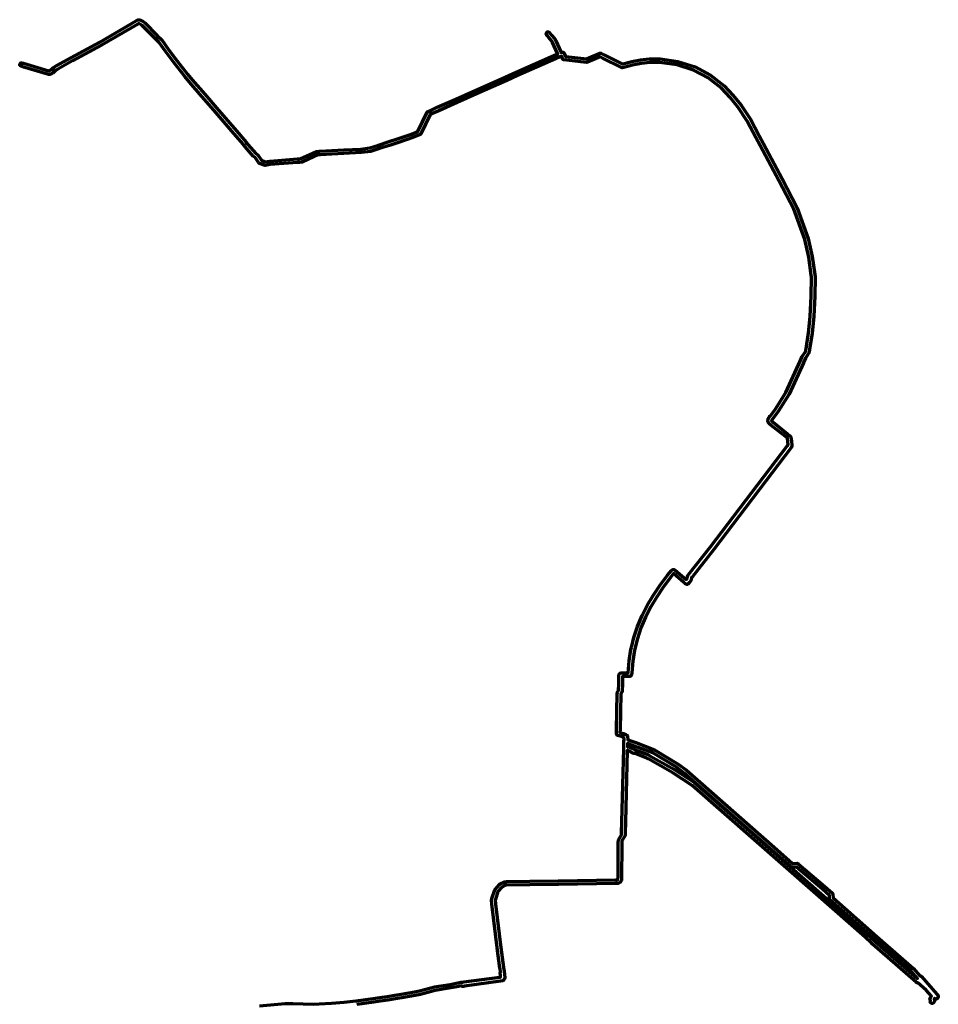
# Model space of a CAD drawing. Header units: metres. Extents: x 98902 to 136161, y 449037 to 499677.
# Tile 200 of 200: x 124444 to 126963, y 486500 to 489200. Entities that reach past the tile are written whole.
import ezdxf

# ---------------------------------------------------------------- set-up
doc = ezdxf.new("R2010")
doc.units = ezdxf.units.M
doc.layers.add('B-WE-OG-INFO_EIS VOORZORGSMAATREGEL-GV', color=7, linetype='Continuous', lineweight=70, true_color=0xfa194b)

msp = doc.modelspace()

# ---------------------------------------------------------------- linework, layer by layer
at = {"layer": 'B-WE-OG-INFO_EIS VOORZORGSMAATREGEL-GV', "flags": 128}
msp.add_lwpolyline([(125101.4, 486495.9), (125172, 486502.1), (125172.3, 486502.1), (125172.8, 486502.2), (125193.4, 486501.8), (125250, 486500.5), (125265.4, 486500.7), (125299.4, 486502.6), (125333.4, 486505.4), (125367.2, 486509.3), (125413.5, 486515.6), (125431.3, 486518.1), (125452.1, 486521), (125478.4, 486525.5), (125490.1, 486527.5), (125490.1, 486527.5), (125490.1, 486527.5), (125526.8, 486533.9), (125540.9, 486536.8), (125581.3, 486547.3), (125624.5, 486554.4), (125640.9, 486557.6), (125654.2, 486560), (125654.2, 486560), (125656, 486560.1), (125656.5, 486560.3), (125656.6, 486560.3), (125656.6, 486560.3), (125657.9, 486560.4), (125658.6, 486560.6), (125661.9, 486561), (125661.9, 486561), (125760.7, 486574.1), (125761.4, 486574.1), (125762.8, 486574.4), (125763, 486574.6), (125762.7, 486577.2), (125762.2, 486580.8), (125762.2, 486580.8), (125762.2, 486580.8), (125762.2, 486581.6), (125762, 486582), (125761.6, 486586.6), (125762.5, 486588.9), (125761.5, 486596.4), (125761.5, 486596.4), (125761.3, 486598.3), (125761.1, 486599), (125753.7, 486654.4), (125738.6, 486774.4), (125738.6, 486774.5), (125738.6, 486774.7), (125737.8, 486785.2), (125738.1, 486787.1), (125738.9, 486789.1), (125739, 486789.8), (125746.9, 486813.7), (125759.8, 486828.6), (125761.3, 486829.8), (125774, 486835.9), (125778.7, 486836.1), (125778.7, 486836.1), (125778.7, 486836.1), (125843.3, 486837.2), (125921.7, 486838.6), (125921.7, 486838.6), (125921.7, 486838.6), (126077.7, 486840.8), (126082.8, 486840.9), (126084.1, 486841.6), (126084.8, 486842.9), (126084.9, 486848), (126085.6, 486935.7), (126085.7, 486942.8), (126085.7, 486942.8), (126085.7, 486942.8), (126085.7, 486943), (126085.7, 486943.1), (126085.9, 486950.5), (126094.5, 486964.6), (126094.7, 486969.8), (126095.7, 487000.1), (126095.7, 487000.1), (126100.4, 487201.2), (126100.4, 487201.2), (126100.4, 487201.2), (126100.5, 487202.5), (126100.4, 487203.3), (126101.3, 487221.5), (126101.3, 487221.5), (126101.5, 487226), (126101.2, 487230.9), (126096.6, 487232.8), (126084.4, 487237), (126082.6, 487238), (126081.7, 487239.1), (126080.4, 487242.1), (126080.5, 487252.7), (126080.5, 487252.7), (126083, 487351.7), (126083.2, 487355), (126083.7, 487356.8), (126086.2, 487360.1), (126086.8, 487378.5), (126087.4, 487403.3), (126087.7, 487404.8), (126088.4, 487406.2), (126090.4, 487408), (126093.4, 487408.8), (126112.6, 487408.6), (126115.4, 487442), (126120.3, 487472.3), (126121.6, 487478), (126128.4, 487505.4), (126138.3, 487535.8), (126150.8, 487565.7), (126165.8, 487594.8), (126181.6, 487621), (126199.3, 487647.7), (126220.9, 487676.4), (126231.6, 487689.4), (126233.9, 487691.2), (126235.3, 487691.8), (126236.9, 487691.9), (126239.3, 487691.6), (126241.6, 487690.3), (126271.4, 487664.3), (126271.5, 487664.4), (126271.6, 487664.7), (126272.2, 487665.2), (126272.4, 487665.5), (126274.1, 487667.2), (126274.6, 487668.1), (126275.2, 487672.8), (126276.1, 487675.2), (126278.5, 487678.4), (126278.5, 487678.5), (126278.6, 487678.6), (126337.6, 487753.1), (126550, 488031.8), (126551.5, 488033.7), (126550.4, 488042.5), (126549.3, 488051.8), (126543.8, 488056.3), (126543.8, 488056.3), (126543.8, 488056.3), (126504.2, 488087.9), (126504.2, 488087.9), (126498.5, 488092.8), (126496.1, 488099.4), (126496.8, 488104.7), (126497.8, 488107), (126499.2, 488108.8), (126499.2, 488109.3), (126500, 488111.1), (126501.5, 488112.4), (126502, 488112.6), (126515.5, 488130.4), (126544.9, 488177.3), (126584.7, 488263.1), (126590.2, 488276.2), (126599.7, 488290.8), (126600.4, 488295.5), (126600.5, 488295.6), (126600.7, 488296.3), (126600.7, 488296.9), (126607.2, 488341.2), (126612, 488385.4), (126611.8, 488386.5), (126614.9, 488440.9), (126615.2, 488494.5), (126614.8, 488499.4), (126608, 488548.7), (126596.9, 488596.9), (126567, 488679.9), (126526.1, 488758.5), (126475.2, 488854.2), (126475.2, 488854.2), (126463.3, 488876.6), (126463.3, 488876.6), (126439.3, 488921.6), (126414.4, 488958.9), (126392.5, 488986.1), (126368.7, 489011.4), (126332.6, 489039.8), (126292, 489061.1), (126246.7, 489075.4), (126199.6, 489082.3), (126185.9, 489082.5), (126172.1, 489082), (126148.4, 489079.5), (126125, 489074.9), (126100.8, 489068.5), (126100.8, 489068.5), (126100.7, 489068.5), (126100.6, 489068.4), (126096.6, 489067.7), (126094.9, 489068.2), (126042.8, 489094.3), (126035.8, 489097.8), (126001.3, 489082.7), (125998.7, 489082.3), (125936.2, 489089.7), (125934.6, 489090.5), (125933.3, 489091.8), (125929.8, 489099.7), (125928.6, 489099.3), (125928.1, 489098.9), (125926.1, 489098), (125925.5, 489097.8), (125925.2, 489097.5), (125913.3, 489092.4), (125913.3, 489092.4), (125809.3, 489046.3), (125779.7, 489032.9), (125779.7, 489032.9), (125779.7, 489032.9), (125696.7, 488996), (125696.7, 488996), (125644.1, 488972.7), (125593.3, 488950.1), (125593.3, 488950.1), (125576.4, 488942.7), (125569.6, 488939.6), (125543.7, 488886.3), (125542.5, 488885.1), (125540.7, 488883.9), (125522.3, 488876.8), (125522.3, 488876.8), (125522.2, 488876.7), (125483.1, 488863.1), (125460.5, 488855.8), (125460.5, 488855.8), (125431.1, 488846), (125405.9, 488838.5), (125380.3, 488835), (125333.1, 488832.9), (125268, 488829.1), (125266.9, 488829.1), (125266.3, 488829), (125261.4, 488828.7), (125252, 488824.7), (125218.8, 488809.2), (125217, 488808.7), (125211.5, 488808.3), (125211.5, 488808.3), (125211.5, 488808.3), (125206.3, 488808), (125206.3, 488808), (125130.5, 488802.2), (125117.1, 488800.1), (125114.5, 488800.4), (125101.5, 488805.7), (125100.2, 488806.5), (125099.2, 488807.6), (125090.2, 488821.4), (125084, 488825.7), (125062.4, 488851.3), (125062.4, 488851.3), (125062.4, 488851.3), (125061.8, 488852.2), (125060.2, 488854), (125060.1, 488854), (125057.9, 488856.6), (125057.9, 488856.6), (125057.9, 488856.6), (125057.8, 488856.9), (125057.6, 488857), (125031.2, 488888), (124976.3, 488951.4), (124943.9, 488989.3), (124909.3, 489028.5), (124896.5, 489043.7), (124867, 489081.8), (124844.3, 489111.9), (124826, 489138.3), (124813.5, 489149.6), (124780.1, 489184), (124777.3, 489185.6), (124770.8, 489189.3), (124767.7, 489187.7), (124668.3, 489129.5), (124588.9, 489086.5), (124548.8, 489064.3), (124548.8, 489064.3), (124548.8, 489064.3), (124543.5, 489061.4), (124537, 489054.9), (124534.4, 489053.3), (124534.3, 489053.2), (124532.4, 489052.2), (124532.3, 489052.2), (124532.1, 489052.1), (124531.1, 489051.8), (124530.8, 489051.6), (124527, 489049.5), (124525.1, 489049), (124523.2, 489049.1), (124451.7, 489070.8), (124451.7, 489070.8), (124451.6, 489070.8), (124451.2, 489071), (124450.9, 489071), (124447.6, 489071.9), (124445.8, 489072.8), (124444.6, 489074.3), (124443.9, 489076.1), (124444.1, 489078.1), (124445, 489079.8), (124446.4, 489081.1), (124448.3, 489081.7), (124450.2, 489081.6), (124453.5, 489080.7), (124453.6, 489080.6), (124453.6, 489080.6), (124454.1, 489080.4), (124454.4, 489080.4), (124524.1, 489059.3), (124526.2, 489060.4), (124526.3, 489060.4), (124526.5, 489060.5), (124527.5, 489060.9), (124527.8, 489061.1), (124529.7, 489062.1), (124530.1, 489062.2), (124530.6, 489062.5), (124537, 489068.9), (124544, 489073), (124544, 489073), (124584.1, 489095.3), (124663.5, 489138.3), (124763.1, 489196.6), (124768.5, 489199.1), (124772.1, 489199.6), (124773.9, 489199), (124782.3, 489194.3), (124786.8, 489191.4), (124820.6, 489156.7), (124833.9, 489144.4), (124852.3, 489117.9), (124874.9, 489087.8), (124904.2, 489050), (124916.9, 489035), (124951.5, 488995.8), (124983.9, 488957.9), (125038.8, 488894.6), (125065.2, 488863.5), (125065.2, 488863.5), (125065.2, 488863.5), (125065.2, 488863.5), (125065.2, 488863.5), (125065.3, 488863.2), (125065.5, 488863.1), (125067.7, 488860.5), (125067.7, 488860.5), (125067.8, 488860.5), (125069.1, 488858.6), (125069.7, 488858.2), (125069.9, 488857.9), (125070.1, 488857.7), (125091.2, 488832.7), (125097.4, 488828.6), (125106.7, 488814.4), (125117, 488810.1), (125129.6, 488812.1), (125205.6, 488817.9), (125205.6, 488817.9), (125205.6, 488817.9), (125210.8, 488818.3), (125210.8, 488818.3), (125215.4, 488818.6), (125247.8, 488833.8), (125247.9, 488833.8), (125248, 488833.9), (125258.3, 488838.2), (125259.9, 488838.6), (125265.7, 488839), (125265.7, 488839), (125265.7, 488839), (125265.7, 488839), (125265.7, 488839), (125266.8, 488838.9), (125267.4, 488839.1), (125332.6, 488842.9), (125379.6, 488845), (125404.2, 488848.3), (125428.1, 488855.5), (125457.3, 488865.2), (125457.3, 488865.3), (125457.4, 488865.3), (125479.8, 488872.6), (125518.8, 488886.1), (125535.8, 488892.8), (125561.7, 488946.1), (125563.3, 488947.6), (125564.5, 488948.3), (125572.3, 488951.8), (125589.2, 488959.3), (125589.2, 488959.3), (125640, 488981.8), (125692.7, 489005.1), (125692.7, 489005.1), (125775.6, 489042), (125775.6, 489042), (125805.2, 489055.4), (125805.2, 489055.4), (125805.2, 489055.4), (125909.3, 489101.5), (125909.3, 489101.5), (125909.3, 489101.5), (125919.4, 489105.9), (125918.8, 489107.3), (125918.8, 489107.3), (125905.4, 489137.5), (125905.4, 489137.8), (125904.5, 489139.1), (125904.5, 489139.1), (125904.2, 489139.5), (125903.9, 489139.7), (125894.7, 489151.3), (125894.7, 489151.3), (125892, 489154.7), (125892, 489154.7), (125889.1, 489158.3), (125888.2, 489160), (125888.1, 489162), (125888.7, 489163.8), (125889.9, 489165.3), (125891.7, 489166.2), (125893.6, 489166.4), (125895.5, 489165.8), (125896.9, 489164.5), (125899.9, 489160.9), (125899.9, 489160.9), (125899.9, 489160.9), (125902.5, 489157.5), (125902.5, 489157.5), (125902.5, 489157.5), (125910.4, 489147.6), (125910.7, 489147.5), (125912.2, 489146.3), (125913.1, 489144.5), (125913.1, 489144.2), (125913.3, 489143.9), (125914.6, 489141.5), (125914.6, 489141.5), (125914.6, 489141.5), (125928, 489111.3), (125928.5, 489110), (125930.1, 489110.7), (125932.2, 489111), (125934.7, 489110.3), (125936.7, 489108.6), (125940.9, 489099), (125998.2, 489092.3), (126034.8, 489108), (126036.6, 489108.1), (126038.6, 489107.6), (126047.3, 489103.2), (126047.3, 489103.2), (126047.3, 489103.2), (126097.7, 489078), (126097.9, 489078), (126098.1, 489078.1), (126098.2, 489078.1), (126098.3, 489078.2), (126122.6, 489084.6), (126146.7, 489089.4), (126171.6, 489092), (126186, 489092.5), (126200.1, 489092.2), (126200.4, 489092.2), (126200.7, 489092.2), (126249.3, 489085.1), (126296.2, 489070.1), (126338.5, 489047.9), (126375.7, 489018.5), (126400.2, 488992.5), (126422.3, 488965), (126448, 488926.5), (126472.2, 488881.3), (126472.2, 488881.3), (126472.2, 488881.3), (126484.1, 488858.9), (126484.1, 488858.9), (126535, 488763.2), (126576.3, 488683.6), (126606.6, 488599.4), (126617.8, 488550.7), (126624.7, 488500.7), (126624.7, 488500.6), (126624.7, 488500.5), (126625.2, 488494.7), (126624.9, 488440.4), (126621.9, 488386.6), (126621.9, 488386.6), (126622, 488384.8), (126617.1, 488340.1), (126610.5, 488295.5), (126610.5, 488295.5), (126610.5, 488295.5), (126610.3, 488294.5), (126610.3, 488293.9), (126609.1, 488287.1), (126598.8, 488271.1), (126593.8, 488259.2), (126593.8, 488259.1), (126593.8, 488259), (126553.9, 488172.8), (126523.8, 488125), (126508.6, 488104.6), (126508.6, 488104.6), (126508.6, 488104.6), (126508.6, 488104.6), (126508.6, 488104.6), (126506.5, 488101.9), (126506.2, 488100.3), (126506.8, 488098.7), (126510.5, 488095.7), (126510.5, 488095.7), (126550, 488064.1), (126550, 488064.1), (126556.5, 488058.9), (126557.7, 488057.6), (126558.7, 488055.9), (126559.1, 488054.2), (126560.4, 488043.7), (126561.6, 488032.9), (126561.6, 488032.7), (126561.7, 488032.6), (126561.6, 488031.9), (126561.6, 488031.7), (126561.7, 488030.6), (126561, 488027.4), (126559.3, 488024.9), (126559.3, 488024.8), (126347.9, 487747), (126347.9, 487746.9), (126347.8, 487746.9), (126287.9, 487671.2), (126287.3, 487670.7), (126286.7, 487669.8), (126285.7, 487662.5), (126283.6, 487659.7), (126281.7, 487657.5), (126281.4, 487657.1), (126281.3, 487657), (126280.9, 487656.5), (126280.6, 487656), (126278.1, 487653.2), (126276, 487651.7), (126274.1, 487651.2), (126272.2, 487651.4), (126270, 487652.4), (126268, 487654), (126267.9, 487654.1), (126267.8, 487654.2), (126265.7, 487656), (126265.7, 487656), (126237.4, 487680.7), (126228.8, 487670.3), (126207.5, 487642), (126190, 487615.6), (126174.5, 487589.8), (126160, 487561.6), (126147.7, 487532.5), (126137.9, 487502.5), (126130.1, 487470.6), (126125.3, 487440.6), (126122.7, 487408.9), (126122, 487403.2), (126120.6, 487401), (126119.5, 487399.9), (126116.9, 487398.8), (126115.3, 487398.6), (126097.3, 487398.8), (126096.8, 487378.2), (126096.8, 487378.2), (126096.8, 487378.2), (126096.2, 487358.2), (126095.3, 487355.5), (126093.1, 487352.8), (126092.9, 487351.1), (126090.5, 487252.5), (126090.5, 487252.4), (126090.3, 487245.5), (126100, 487242.3), (126106.6, 487239.5), (126108.8, 487238.1), (126109.9, 487237), (126110.6, 487235.6), (126111, 487233.8), (126111.5, 487226.4), (126111.5, 487226.1), (126111.5, 487225.8), (126111.5, 487225.3), (126133.8, 487217.3), (126133.8, 487217.3), (126133.9, 487217.3), (126185.4, 487197.8), (126250.3, 487158.3), (126272.8, 487141.6), (126513.5, 486930.2), (126563.8, 486885.6), (126575.8, 486886.4), (126577.7, 486886.1), (126579.4, 486885.2), (126651.8, 486822.9), (126651.8, 486822.9), (126651.8, 486822.8), (126672.7, 486804.5), (126673.9, 486803), (126674.4, 486801.1), (126675, 486791.8), (126794.8, 486686.1), (126794.8, 486686.1), (126895.7, 486597.5), (126913, 486577.7), (126914.5, 486577.6), (126915.9, 486577), (126917.1, 486576), (126959.1, 486527.9), (126961.1, 486526.2), (126961.5, 486525.7), (126962.3, 486524.9), (126963.3, 486522.5), (126963.3, 486520.4), (126962.3, 486517.9), (126960.7, 486516), (126959.1, 486514.9), (126957.2, 486514.3), (126955.3, 486514.6), (126953.6, 486515.6), (126953.2, 486516.1), (126951.9, 486514.4), (126953.2, 486512.2), (126953.5, 486510.7), (126953.4, 486509.1), (126952.7, 486507.1), (126950, 486504), (126948.5, 486502.8), (126946.6, 486502.3), (126944.7, 486502.6), (126943, 486503.5), (126941.8, 486505.1), (126941.3, 486507), (126941.5, 486508.9), (126942.1, 486509.8), (126940.9, 486511.5), (126940.3, 486513.2), (126940.6, 486516.1), (126941.8, 486518.1), (126945, 486521.7), (126929.8, 486538.8), (126907, 486558.8), (126904.5, 486559), (126902.9, 486560), (126783.1, 486664.5), (126780.3, 486667.8), (126762.5, 486683.8), (126628.2, 486801.7), (126628.2, 486801.7), (126288.1, 487100.1), (126235, 487134.7), (126167.2, 487172.9), (126162.4, 487175.9), (126131.5, 487187.4), (126130.9, 487187.3), (126129.9, 487187.1), (126129.9, 487187.1), (126129.9, 487187.1), (126129, 487187.3), (126128, 487187.4), (126125.2, 487188.5), (126124.8, 487188.7), (126124.5, 487188.8), (126121.8, 487190.2), (126121, 487191.4), (126119.9, 487191.8), (126118, 487193), (126110.8, 487196), (126110.2, 487196.1), (126105.7, 486999.9), (126105.7, 486999.9), (126105.7, 486999.8), (126104.7, 486969.5), (126104.4, 486963), (126103.7, 486960.5), (126095.7, 486947.6), (126095.7, 486943), (126095.7, 486943), (126095.7, 486943), (126095.7, 486942.9), (126095.7, 486942.7), (126095.6, 486935.6), (126094.9, 486847.9), (126094.8, 486841.5), (126094.1, 486839), (126092.1, 486835.5), (126090.3, 486833.7), (126085.6, 486831.1), (126077.9, 486830.8), (125921.8, 486828.6), (125921.8, 486828.6), (125843.5, 486827.2), (125778.9, 486826.1), (125778.2, 486826.3), (125776.4, 486826.1), (125766.7, 486821.2), (125755.7, 486808.7), (125748.5, 486786.7), (125748.2, 486786.2), (125747.9, 486784.9), (125748.5, 486775.5), (125763.7, 486655.7), (125771, 486600.3), (125771, 486599.6), (125771.4, 486597.8), (125771.4, 486597.8), (125771.4, 486597.8), (125772.6, 486589.3), (125772.6, 486589.3), (125772.6, 486589.3), (125772.6, 486588.8), (125772.7, 486588.5), (125773.4, 486583.6), (125773.4, 486583.6), (125773.4, 486583.5), (125773.9, 486579.9), (125773.9, 486579.9), (125773.9, 486579.9), (125773.9, 486579.9), (125773.9, 486579.9), (125774.1, 486577.5), (125774.4, 486576.8), (125774.7, 486572.2), (125773.8, 486569.9), (125773.3, 486569.3), (125773.1, 486568.8), (125770.8, 486565.6), (125768.7, 486564), (125762.3, 486562.8), (125762.3, 486562.8), (125762.3, 486562.8), (125663.8, 486549.3), (125663.8, 486549.3), (125663.8, 486549.3), (125663.8, 486549.3), (125663.8, 486549.3), (125662.5, 486549.2), (125661.8, 486549), (125658.4, 486548.9), (125656.7, 486549.7), (125656, 486550.2), (125655.5, 486550.1), (125655.5, 486550.1), (125655.5, 486550.1), (125642.8, 486547.8), (125626.2, 486544.6), (125583.2, 486537.5), (125543.2, 486527), (125528.7, 486524.1), (125528.6, 486524.1), (125528.5, 486524), (125491.9, 486517.7), (125491.9, 486517.7), (125480.1, 486515.6), (125453.6, 486511.1), (125432.6, 486508.2), (125414.9, 486505.7), (125368.5, 486499.3)], dxfattribs=at)
msp.add_lwpolyline([(126645.3, 486815.3), (126645.3, 486815.3), (126574.4, 486876.2), (126562.3, 486875.4), (126559.8, 486875.9), (126558.7, 486876.7), (126558.2, 486877.2), (126557.9, 486877.4), (126506.9, 486922.7), (126266.6, 487133.7), (126244.9, 487149.9), (126180.6, 487189), (126130.4, 487207.9), (126130.4, 487207.9), (126111, 487215.1), (126110.5, 487206), (126112, 487206), (126113.8, 487205.6), (126122.7, 487201.9), (126124.3, 487200.8), (126130.1, 487198.7), (126130.2, 487198.6), (126130.3, 487198.6), (126131.2, 487198.1), (126131.2, 487198.1), (126131.6, 487198), (126132, 487197.9), (126167, 487184.8), (126172.2, 487181.5), (126240.1, 487143.3), (126294.5, 487107.9), (126634.8, 486809.2), (126634.8, 486809.2), (126634.8, 486809.2), (126769.1, 486691.3), (126787.2, 486675), (126787.5, 486674.7), (126787.8, 486674.4), (126790, 486671.7), (126905.9, 486570.6), (126888.8, 486590.2), (126788.2, 486678.6), (126788.2, 486678.6), (126788.2, 486678.6), (126666.9, 486785.6), (126665.7, 486787.2), (126665.2, 486789), (126664.6, 486798.4)], close=True, dxfattribs=at)

doc.saveas('drawing.dxf')
